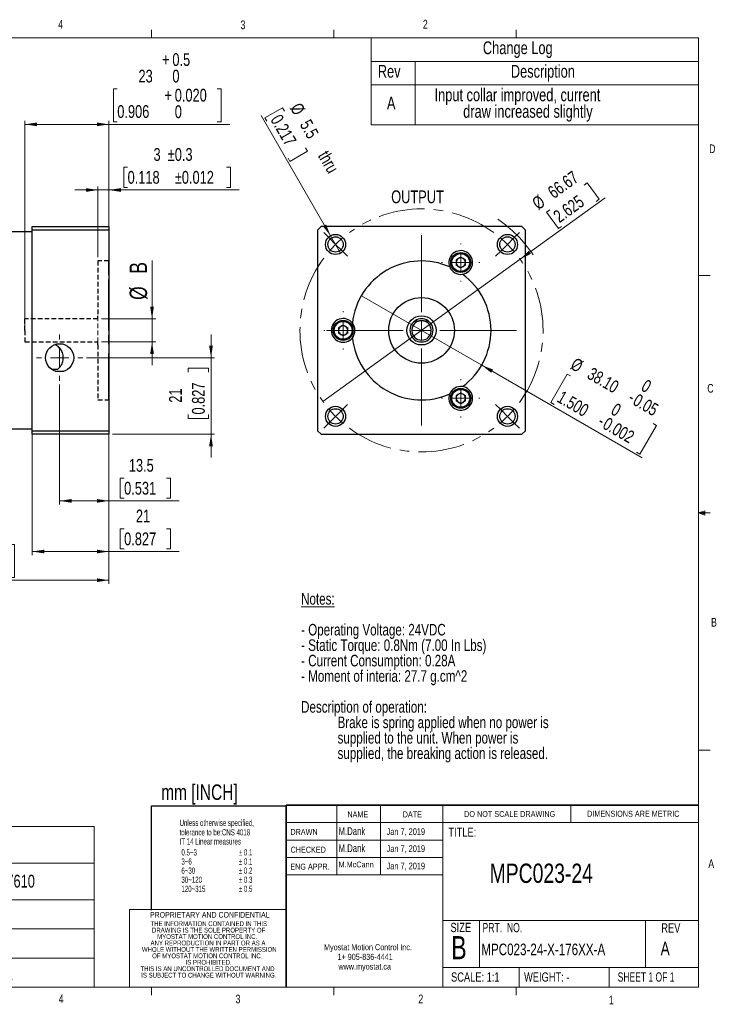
# Model space of a CAD drawing. Header units: millimetres. Extents: x 11 to 421, y 5 to 275.
# Tile 4 of 4: x 230 to 421, y 5 to 275. Entities that reach past the tile are written whole.
import ezdxf

# ---------------------------------------------------------------- set-up
doc = ezdxf.new("R2010")
doc.units = ezdxf.units.MM
doc.linetypes.add('CENTERX2', pattern=[20.32, 12.7, -2.54, 2.54, -2.54])
doc.linetypes.add('HIDDEN', pattern=[1.905, 1.27, -0.635])
doc.layers.add('FORMAT', color=7, linetype='Continuous')
doc.styles.add('SLDTEXTSTYLE0', font='TXT', dxfattribs={"width": 0.75})
doc.styles.add('SLDTEXTSTYLE1', font='TXT', dxfattribs={"width": 0.694444})
doc.styles.add('SLDTEXTSTYLE2', font='TXT', dxfattribs={"width": 0.6875})
doc.styles.add('SLDTEXTSTYLE3', font='TXT', dxfattribs={"width": 0.592105})
doc.dimstyles.new('SLDDIMSTYLE0', dxfattribs={"dimtxt": 3.5, "dimasz": 3.302, "dimexe": 0, "dimexo": 0.0625, "dimgap": 0.875, "dimtad": 1, "dimrnd": 1e-09, "dimzin": 12, "dimdsep": 46, "dimtxsty": 'SLDTEXTSTYLE0', "dimblk1": 'NONE', "dimsah": 1, "dimcen": 0, "dimadec": 0, "dimazin": 3, "dimtfac": 1, "dimtmove": 0, "dimatfit": 3, "dimldrblk": 'NONE', "dimfxl": 1, "dimfrac": 2, "dimtolj": 1, "dimtzin": 12, "dimarcsym": 0})
doc.dimstyles.new('SLDDIMSTYLE1', dxfattribs={"dimtxt": 3.5, "dimasz": 3.302, "dimexe": 0, "dimexo": 0.0625, "dimgap": 0.875, "dimtad": 1, "dimrnd": 1e-09, "dimzin": 4, "dimdsep": 46, "dimtxsty": 'SLDTEXTSTYLE0', "dimblk1": 'NONE', "dimsah": 1, "dimcen": 0, "dimadec": 0, "dimazin": 1, "dimtol": 1, "dimtm": 0.05, "dimtfac": 1, "dimtmove": 0, "dimatfit": 3, "dimldrblk": 'NONE', "dimfxl": 1, "dimfrac": 2, "dimtolj": 1, "dimtzin": 0, "dimarcsym": 0})
doc.dimstyles.new('SLDDIMSTYLE11', dxfattribs={"dimtxt": 3.5, "dimasz": 3.302, "dimexe": 0, "dimexo": 0.0625, "dimgap": 0.875, "dimtad": 1, "dimdec": 3, "dimrnd": 1e-09, "dimzin": 12, "dimdsep": 46, "dimtxsty": 'SLDTEXTSTYLE0', "dimsah": 1, "dimcen": 0.09, "dimadec": 0, "dimazin": 3, "dimtfac": 1, "dimtdec": 3, "dimtofl": 0, "dimtmove": 0, "dimatfit": 3, "dimfxl": 1, "dimfrac": 2, "dimtolj": 1, "dimtzin": 12, "dimarcsym": 0})
doc.dimstyles.new('SLDDIMSTYLE12', dxfattribs={"dimtxt": 3.5, "dimasz": 3.302, "dimexe": 0, "dimexo": 0.0625, "dimgap": 0.875, "dimtad": 1, "dimdec": 3, "dimrnd": 1e-09, "dimzin": 4, "dimdsep": 46, "dimtxsty": 'SLDTEXTSTYLE0', "dimsah": 1, "dimcen": 0.09, "dimadec": 0, "dimazin": 1, "dimtol": 1, "dimtp": 2, "dimtm": 1, "dimtfac": 1, "dimtdec": 3, "dimtofl": 0, "dimtmove": 0, "dimatfit": 3, "dimfxl": 1, "dimfrac": 2, "dimtolj": 1, "dimarcsym": 0})
doc.dimstyles.new('SLDDIMSTYLE13', dxfattribs={"dimtxt": 3.5, "dimasz": 3.302, "dimexe": 0, "dimexo": 0.0625, "dimgap": 0.875, "dimtad": 1, "dimdec": 1, "dimrnd": 1e-09, "dimzin": 12, "dimdsep": 46, "dimtxsty": 'SLDTEXTSTYLE0', "dimsah": 1, "dimcen": 0.09, "dimadec": 0, "dimazin": 3, "dimtfac": 1, "dimtofl": 0, "dimtmove": 0, "dimatfit": 3, "dimfxl": 1, "dimfrac": 2, "dimtolj": 1, "dimtzin": 12, "dimarcsym": 0})
doc.dimstyles.new('SLDDIMSTYLE14', dxfattribs={"dimtxt": 3.5, "dimasz": 3.302, "dimexe": 0, "dimexo": 0.0625, "dimgap": 0.875, "dimtad": 1, "dimdec": 3, "dimrnd": 1e-09, "dimzin": 12, "dimdsep": 46, "dimtxsty": 'SLDTEXTSTYLE0', "dimsah": 1, "dimcen": 0.09, "dimadec": 0, "dimazin": 3, "dimtfac": 1, "dimtdec": 3, "dimtmove": 0, "dimatfit": 0, "dimfxl": 1, "dimfrac": 2, "dimtolj": 1, "dimtzin": 12, "dimarcsym": 0})
doc.dimstyles.new('SLDDIMSTYLE2', dxfattribs={"dimtxt": 3.5, "dimasz": 3.302, "dimexe": 0, "dimexo": 0.0625, "dimgap": 0.875, "dimtad": 1, "dimdec": 1, "dimrnd": 1e-09, "dimzin": 12, "dimdsep": 46, "dimtxsty": 'SLDTEXTSTYLE0', "dimblk1": 'NONE', "dimsah": 1, "dimcen": 0, "dimadec": 0, "dimazin": 3, "dimtfac": 1, "dimtdec": 1, "dimtmove": 0, "dimatfit": 3, "dimldrblk": 'NONE', "dimfxl": 1, "dimfrac": 2, "dimtolj": 1, "dimtzin": 12, "dimarcsym": 0})
doc.dimstyles.new('SLDDIMSTYLE3', dxfattribs={"dimtxt": 4.7625, "dimasz": 3.302, "dimexe": 0, "dimexo": 0.0625, "dimgap": 1.190625, "dimtad": 1, "dimdec": 3, "dimrnd": 1e-09, "dimzin": 12, "dimdsep": 46, "dimtxsty": 'SLDTEXTSTYLE0', "dimsah": 1, "dimcen": 0.09, "dimadec": 0, "dimazin": 3, "dimtfac": 1, "dimtdec": 3, "dimtmove": 0, "dimatfit": 0, "dimfxl": 1, "dimfrac": 2, "dimtolj": 1, "dimtzin": 12, "dimarcsym": 0})
doc.dimstyles.new('SLDDIMSTYLE4', dxfattribs={"dimtxt": 3.5, "dimasz": 3.302, "dimexe": 0, "dimexo": 0.0625, "dimgap": 0.875, "dimtad": 1, "dimdec": 1, "dimrnd": 1e-09, "dimzin": 12, "dimdsep": 46, "dimtxsty": 'SLDTEXTSTYLE0', "dimsah": 1, "dimcen": 0.09, "dimadec": 0, "dimazin": 3, "dimtol": 1, "dimtp": 0.5, "dimtfac": 1, "dimtdec": 1, "dimtofl": 0, "dimtmove": 0, "dimatfit": 3, "dimfxl": 1, "dimfrac": 2, "dimtolj": 1, "dimtzin": 0, "dimarcsym": 0})
doc.dimstyles.new('SLDDIMSTYLE5', dxfattribs={"dimtxt": 3.5, "dimasz": 3.302, "dimexe": 0, "dimexo": 0.0625, "dimgap": 0.875, "dimtad": 1, "dimdec": 1, "dimrnd": 1e-09, "dimzin": 12, "dimdsep": 46, "dimtxsty": 'SLDTEXTSTYLE0', "dimsah": 1, "dimcen": 0.09, "dimadec": 0, "dimazin": 3, "dimtol": 1, "dimtp": 0.3, "dimtm": 0.3, "dimtfac": 1, "dimtdec": 1, "dimtmove": 0, "dimatfit": 0, "dimfxl": 1, "dimfrac": 2, "dimtolj": 1, "dimarcsym": 0})

# ---------------------------------------------------------------- blocks, each defined once
blk = doc.blocks.new('SW_NOTE_0')
at = {"color": 0, "linetype": 'Continuous', "lineweight": 0, "char_height": 3.175, "attachment_point": 1, "style": 'SLDTEXTSTYLE0'}
for s, insert in [('\\LNotes:', (0, 4.09)), ('- Operating Voltage: 24VDC', (0, -4.37)), ('- Static Torque: 0.8Nm (7.00 In Lbs)', (0, -8.61)), ('- Current Consumption: 0.28A', (0, -12.84)), ('- Moment of interia: 27.7 g.cm^ 2', (0, -17.07)), ('Description of operation:', (0, -25.54)), ('Brake is spring applied when no power is', (10, -29.77)), ('supplied to the unit. When power is', (10, -34.01)), ('supplied, the breaking action is released.', (10, -38.24))]:
    blk.add_mtext(s, dxfattribs=dict(at, insert=insert))
blk = doc.blocks.new('SW_NOTE_1')
at = {"color": 0, "linetype": 'Continuous', "lineweight": 0, "char_height": 1.651, "attachment_point": 2, "style": 'SLDTEXTSTYLE0'}
for s, insert in [('Myostat Motion Control Inc.', (15.3, 2.13)), ('1+ 905-836-4441', (14.52, -0.52)), ('www.myostat.ca', (14.4, -3.17))]:
    blk.add_mtext(s, dxfattribs=dict(at, insert=insert))
blk = doc.blocks.new('SW_NOTE_2')
at = {"color": 0, "linetype": 'Continuous', "lineweight": 0, "char_height": 1.3229, "attachment_point": 2, "style": 'SLDTEXTSTYLE0'}
for s, insert in [('THE INFORMATION CONTAINED IN THIS', (15.94, 1.71)), ('DRAWING IS THE SOLE PROPERTY OF', (15.9, -0.06)), ('MYOSTAT MOTION CONTROL INC.', (15.51, -1.82)), ('WHOLE WITHOUT THE WRITTEN PERMISSION', (16.08, -5.35)), ('ANY REPRODUCTION IN PART OR AS A', (15.73, -3.59)), ('OF MYOSTAT MOTION CONTROL INC.', (15.53, -7.11)), ('THIS IS AN UNCONTROLLED DOCUMENT AND', (15.59, -10.64)), ('IS PROHIBITED.', (15.9, -8.88)), ('IS SUBJECT TO CHANGE WITHOUT WARNING.', (15.95, -12.41))]:
    blk.add_mtext(s, dxfattribs=dict(at, insert=insert))
blk = doc.blocks.new('SW_TABLEANNOTATION_0')
at = {"color": 0, "linetype": 'Continuous', "lineweight": 0}
for p, q in [((0, 0), (0, -44.1)), ((234.38, 0), (0, 0)), ((17.62, 0), (17.62, -44.1)), ((234.38, -44.1), (234.38, 0)), ((0, -10.05), (234.38, -10.05)), ((71.81, -10.05), (71.81, -44.1)), ((126, -10.05), (126, -44.1)), ((180.19, -10.05), (180.19, -44.1)), ((0, -20.1), (234.38, -20.1)), ((0, -28.1), (234.38, -28.1)), ((0, -36.1), (234.38, -36.1)), ((0, -44.1), (234.38, -44.1))]:
    blk.add_line(p, q, dxfattribs=at)
at = {"color": 0, "linetype": 'Continuous', "lineweight": 0, "attachment_point": 1, "style": 'SLDTEXTSTYLE0'}
for s, insert, char_height in [('PART NUMBERS', (100.64, -2.17), 5.2917), ('DIM', (2.12, -12.22), 5.292), ('MPC023-24-6.35-17608', (19.51, -13.26), 3.5), ('MPC023-24-6.35-17610', (73.7, -13.26), 3.5), ('MPC023-24-8-17608', (131.12, -13.26), 3.5), ('MPC023-24-8-17610', (185.31, -13.26), 3.5), ('S', (7.04, -21.25), 5.29), ('6.35', (33.5, -21.46), 5.292), ('6.35', (87.69, -21.25), 5.292), ('8', (146.5, -21.25), 5.29), ('8', (200.69, -21.25), 5.29), ('-0.011', (47.97, -24.62), 2.117), ('-0.011', (102.16, -24.4), 2.117), ('-0.013', (151.71, -24.4), 2.117), ('-0.013', (205.9, -24.4), 2.117), ('D', (6.18, -29.25), 5.29), ('5.8', (31.44, -29.25), 5.292), ('%%p', (43.16, -29.25), 5.292), ('0.1', (48.21, -29.25), 5.292), ('5.8', (85.63, -29.25), 5.292), ('%%p', (97.35, -29.25), 5.292), ('0.1', (102.4, -29.25), 5.292), ('7', (148.07, -29.25), 5.29), ('7', (202.26, -29.25), 5.29), ('-0.1', (153.27, -32.4), 2.117), ('-0.1', (207.46, -32.4), 2.117), ('B', (6.78, -37.25), 5.29), ('6.35', (33.63, -37.46), 5.292), ('8', (92.38, -37.25), 5.29), ('6.35', (142.02, -37.25), 5.292), ('8', (200.76, -37.25), 5.29), ('+0.03', (98.24, -40.4), 2.117), ('+0.03', (156.99, -40.4), 2.117), ('+0.03', (206.62, -40.4), 2.117), ('+0.03', (48.61, -40.62), 2.117)]:
    blk.add_mtext(s, dxfattribs=dict(at, insert=insert, char_height=char_height))
blk = doc.blocks.new('SW_TABLEANNOTATION_1')
at = {"color": 0, "linetype": 'Continuous', "lineweight": 0}
for p, q in [((0, 0), (0, -23.89)), ((89.76, 0), (0, 0)), ((89.76, -23.89), (89.76, 0)), ((0, -6.46), (89.76, -6.46)), ((12.1, -6.46), (12.1, -23.89)), ((0, -12.91), (89.76, -12.91)), ((0, -23.89), (89.76, -23.89))]:
    blk.add_line(p, q, dxfattribs=at)
at = {"color": 0, "linetype": 'Continuous', "lineweight": 0, "char_height": 3.5, "attachment_point": 1, "style": 'SLDTEXTSTYLE0'}
for s, insert in [('Change Log', (30.64, -0.98)), ('Rev', (1.83, -7.43)), ('Description', (38.3, -7.43)), ('A', (4.33, -16.15)), ('Input collar improved, current', (17.38, -13.89)), ('draw increased slightly', (25.23, -18.42))]:
    blk.add_mtext(s, dxfattribs=dict(at, insert=insert))
blk = doc.blocks.new('_D')
at = {"color": 7, "linetype": 'Continuous', "lineweight": 18}
for p, q in [((384.6, 229.92), (385.46, 230.54)), ((385.46, 230.54), (388.71, 226.04)), ((367.05, 209.58), (390.39, 226.41)), ((388.71, 226.04), (387.85, 225.41)), ((375.16, 223.11), (374.29, 222.49)), ((374.29, 222.49), (377.54, 217.98)), ((377.54, 217.98), (378.41, 218.61)), ((367.05, 209.58), (312.97, 170.58))]:
    blk.add_line(p, q, dxfattribs=at)
blk.add_arc((340.01, 190.08), 36.97, 34.0795, 55.595, dxfattribs=at)
blk.add_solid([(367.05, 209.58), (370.02, 211.1), (369.43, 211.92)], dxfattribs=at)
at = {"color": 7, "linetype": 'Continuous', "lineweight": 18, "char_height": 3.5, "attachment_point": 1, "rotation": 35.7979, "style": 'SLDTEXTSTYLE0'}
for s, insert in [('66.67', (374.24, 228.89)), ('%%c', (369.96, 225.81)), ('2.625', (375.77, 222.27))]:
    blk.add_mtext(s, dxfattribs=dict(at, insert=insert))
blk = doc.blocks.new('_NONE')
blk = doc.blocks.new('_D_1')
at = {"color": 7, "linetype": 'Continuous', "lineweight": 18}
for p, q in [((356.51, 180.55), (323.51, 199.6)), ((356.51, 180.55), (400.53, 155.13)), ((379.95, 178.12), (375.43, 170.28)), ((380.87, 177.59), (379.95, 178.12)), ((375.43, 170.28), (376.35, 169.75)), ((404.42, 163.99), (399.89, 156.16)), ((403.49, 164.53), (404.42, 163.99)), ((399.89, 156.16), (398.97, 156.69))]:
    blk.add_line(p, q, dxfattribs=at)
blk.add_solid([(356.51, 180.55), (359.11, 178.46), (359.62, 179.34)], dxfattribs=at)
at = {"color": 7, "linetype": 'Continuous', "lineweight": 18, "char_height": 3.5, "attachment_point": 1, "rotation": 330, "style": 'SLDTEXTSTYLE0'}
for s, insert in [('%%c', (382.32, 182.78)), ('38.10', (386.89, 180.14)), ('0', (401.7, 176.82)), ('1.500', (378.63, 173.7)), ('-', (398.09, 173.68)), ('0.05', (399.43, 172.9)), ('0', (393.41, 170.33)), ('-', (389.8, 167.19)), ('0.002', (391.15, 166.41))]:
    blk.add_mtext(s, dxfattribs=dict(at, insert=insert))
blk = doc.blocks.new('_D_2')
at = {"color": 7, "linetype": 'Continuous', "lineweight": 18}
for p, q in [((301.87, 251.12), (297.06, 248.34)), ((302.4, 250.19), (301.87, 251.12)), ((315.06, 216.03), (296.04, 248.98)), ((297.06, 248.34), (297.59, 247.42)), ((308.76, 239.19), (303.94, 236.41)), ((308.22, 240.12), (308.76, 239.19)), ((303.94, 236.41), (303.41, 237.34)), ((315.06, 216.03), (317.81, 211.27))]:
    blk.add_line(p, q, dxfattribs=at)
blk.add_solid([(315.06, 216.03), (313.85, 219.14), (312.97, 218.64)], dxfattribs=at)
at = {"color": 7, "linetype": 'Continuous', "lineweight": 18, "char_height": 3.5, "attachment_point": 1, "rotation": 300, "style": 'SLDTEXTSTYLE0'}
for s, insert in [('%%c', (306.9, 252.85)), ('0.217', (301.5, 249.67)), ('5.5', (309.54, 248.28)), ('thru', (314.52, 239.77))]:
    blk.add_mtext(s, dxfattribs=dict(at, insert=insert))
blk = doc.blocks.new('SW_CENTERMARKSYMBOL_0')
at = {"color": 0, "linetype": 'Continuous', "lineweight": 0}
for p, q in [((0, 5), (0, 5.25)), ((-5, 0), (-5.25, 0)), ((0, 0), (-2.5, 0)), ((0, 0), (0, 2.5)), ((0, 0), (0, -2.5)), ((0, 0), (2.5, 0)), ((5, 0), (5.25, 0)), ((0, -5), (0, -5.25))]:
    blk.add_line(p, q, dxfattribs=at)
blk = doc.blocks.new('SW_CENTERMARKSYMBOL_1')
at = {"color": 0, "linetype": 'Continuous', "lineweight": 0}
for p, q in [((0, 5), (0, 11.5)), ((-5, 0), (-11.5, 0)), ((0, 0), (-2.5, 0)), ((0, 0), (0, 2.5)), ((0, 0), (0, -2.5)), ((0, 0), (2.5, 0)), ((5, 0), (11.5, 0)), ((0, -5), (0, -11.5))]:
    blk.add_line(p, q, dxfattribs=at)
blk = doc.blocks.new('SW_CENTERMARKSYMBOL_2')
at = {"color": 0, "linetype": 'Continuous', "lineweight": 0}
for p, q in [((0, 5), (0, 5.25)), ((-5, 0), (-5.25, 0)), ((0, 0), (-2.5, 0)), ((0, 0), (0, 2.5)), ((0, 0), (0, -2.5)), ((0, 0), (2.5, 0)), ((5, 0), (5.25, 0)), ((0, -5), (0, -5.25))]:
    blk.add_line(p, q, dxfattribs=at)
blk = doc.blocks.new('SW_CENTERMARKSYMBOL_3')
at = {"color": 0, "linetype": 'Continuous', "lineweight": 0}
for p, q in [((0, 5), (0, 5.25)), ((-5, 0), (-5.25, 0)), ((0, 0), (-2.5, 0)), ((0, 0), (0, 2.5)), ((0, 0), (0, -2.5)), ((0, 0), (2.5, 0)), ((5, 0), (5.25, 0)), ((0, -5), (0, -5.25))]:
    blk.add_line(p, q, dxfattribs=at)
blk = doc.blocks.new('SW_CENTERMARKSYMBOL_4')
at = {"color": 0, "linetype": 'Continuous', "lineweight": 0}
for p, q in [((-1.77, 48.91), (-3.25, 50.39)), ((0, 47.14), (-1.77, 48.91)), ((23.57, 28.57), (23.57, 49.64)), ((47.14, 47.14), (48.91, 48.91)), ((48.91, 48.91), (50.39, 50.39)), ((0, 47.14), (1.77, 45.37)), ((47.14, 47.14), (45.37, 45.37)), ((1.77, 45.37), (3.25, 43.89)), ((45.37, 45.37), (43.89, 43.89)), ((23.57, 23.57), (23.57, 26.07)), ((18.57, 23.57), (-2.5, 23.57)), ((23.57, 23.57), (21.07, 23.57)), ((23.57, 23.57), (23.57, 21.07)), ((23.57, 23.57), (26.07, 23.57)), ((28.57, 23.57), (49.64, 23.57)), ((23.57, 18.57), (23.57, -2.5)), ((1.77, 1.77), (3.25, 3.25)), ((45.37, 1.77), (43.89, 3.25)), ((0, 0), (-1.77, -1.77)), ((0, 0), (1.77, 1.77)), ((47.14, 0), (45.37, 1.77)), ((47.14, 0), (48.91, -1.77)), ((-1.77, -1.77), (-3.25, -3.25)), ((48.91, -1.77), (50.39, -3.25))]:
    blk.add_line(p, q, dxfattribs=at)
at = {"color": 0, "linetype": 'CENTERX2', "lineweight": 0}
for start, end in [(53.5944, 126.4056), (143.5944, 216.4056), (323.5944, 36.4056), (233.5944, 306.4056)]:
    blk.add_arc((23.57, 23.57), 33.33, start, end, dxfattribs=at)
at = {"color": 0, "linetype": 'Continuous', "lineweight": 0}
for start, end in [(130.7028, 135), (45, 49.2972), (135, 139.2972), (40.7028, 45), (220.7028, 225), (225, 229.2972), (310.7028, 315), (315, 319.2972)]:
    blk.add_arc((23.57, 23.57), 33.33, start, end, dxfattribs=at)
blk = doc.blocks.new('_D_3')
at = {"color": 7, "linetype": 'Continuous', "lineweight": 18}
for p, q in [((266.12, 193.25), (266.12, 209.29)), ((252.29, 193.25), (267.12, 193.25)), ((266.12, 186.9), (266.12, 193.25)), ((252.29, 186.9), (267.12, 186.9)), ((266.12, 186.9), (266.12, 180.55))]:
    blk.add_line(p, q, dxfattribs=at)
for points in [[(266.12, 193.25), (266.63, 196.56), (265.61, 196.56)], [(266.12, 186.9), (265.61, 183.6), (266.63, 183.6)]]:
    blk.add_solid(points, dxfattribs=at)
at = {"color": 7, "linetype": 'Continuous', "lineweight": 18, "attachment_point": 1, "rotation": 90, "style": 'SLDTEXTSTYLE0'}
for s, insert, char_height in [('B', (259.98, 205.64), 4.76), ('%%c', (259.98, 198.45), 4.763)]:
    blk.add_mtext(s, dxfattribs=dict(at, insert=insert, char_height=char_height))
blk = doc.blocks.new('_D_4')
at = {"color": 7, "linetype": 'Continuous', "lineweight": 18}
for p, q in [((256.59, 256.34), (255.52, 256.34)), ((255.52, 256.34), (255.52, 247.29)), ((283.99, 256.34), (285.05, 256.34)), ((285.05, 256.34), (285.05, 247.29)), ((231.29, 191.08), (231.29, 247.58)), ((231.29, 246.58), (254.29, 246.58)), ((254.29, 210.13), (254.29, 247.58)), ((254.29, 246.58), (287.41, 246.58)), ((255.52, 247.29), (256.59, 247.29)), ((285.05, 247.29), (283.99, 247.29))]:
    blk.add_line(p, q, dxfattribs=at)
for points in [[(231.29, 246.58), (234.59, 246.07), (234.59, 247.09)], [(254.29, 246.58), (250.99, 247.09), (250.99, 246.07)]]:
    blk.add_solid(points, dxfattribs=at)
at = {"color": 7, "linetype": 'Continuous', "lineweight": 18, "char_height": 3.5, "attachment_point": 1, "style": 'SLDTEXTSTYLE0'}
for s, insert in [('+', (268.87, 266.09)), ('0.5', (271.7, 266.09)), ('23', (262.41, 261.56)), ('0', (271.7, 261.56)), ('+', (269.52, 256.33)), ('0.020', (272.35, 256.33)), ('0.906', (256.59, 251.85)), ('0', (272.35, 251.8))]:
    blk.add_mtext(s, dxfattribs=dict(at, insert=insert))
blk = doc.blocks.new('_D_5')
at = {"color": 7, "linetype": 'Continuous', "lineweight": 18}
for p, q in [((259.42, 234.85), (258.35, 234.85)), ((258.35, 234.85), (258.35, 229.29)), ((286.55, 234.85), (287.61, 234.85)), ((287.61, 234.85), (287.61, 229.29)), ((251.29, 210.13), (251.29, 229.58)), ((254.29, 210.13), (254.29, 229.58)), ((251.29, 228.58), (244.94, 228.58)), ((251.29, 228.58), (254.29, 228.58)), ((254.29, 228.58), (289.97, 228.58)), ((258.35, 229.29), (259.42, 229.29)), ((287.61, 229.29), (286.55, 229.29))]:
    blk.add_line(p, q, dxfattribs=at)
for points in [[(251.29, 228.58), (247.99, 229.09), (247.99, 228.07)], [(254.29, 228.58), (257.59, 228.07), (257.59, 229.09)]]:
    blk.add_solid(points, dxfattribs=at)
at = {"color": 7, "linetype": 'Continuous', "lineweight": 18, "char_height": 3.5, "attachment_point": 1, "style": 'SLDTEXTSTYLE0'}
for s, insert in [('±0.3', (270.43, 240.07)), ('3', (266.53, 240.07)), ('0.118', (259.42, 233.8)), ('±0.012', (272.37, 233.8))]:
    blk.add_mtext(s, dxfattribs=dict(at, insert=insert))
blk = doc.blocks.new('_D_12')
at = {"color": 7, "linetype": 'Continuous', "lineweight": 18}
for p, q in [((233.29, 216.58), (233.29, 128.44)), ((254.29, 216.58), (254.29, 128.44)), ((258.47, 135.7), (257.4, 135.7)), ((257.4, 135.7), (257.4, 130.15)), ((270.11, 135.7), (271.17, 135.7)), ((271.17, 135.7), (271.17, 130.15)), ((257.4, 130.15), (258.47, 130.15)), ((271.17, 130.15), (270.11, 130.15)), ((233.29, 129.44), (254.29, 129.44)), ((254.29, 129.44), (273.53, 129.44))]:
    blk.add_line(p, q, dxfattribs=at)
for points in [[(233.29, 129.44), (236.59, 128.93), (236.59, 129.94)], [(254.29, 129.44), (250.99, 129.94), (250.99, 128.93)]]:
    blk.add_solid(points, dxfattribs=at)
at = {"color": 7, "linetype": 'Continuous', "lineweight": 18, "char_height": 3.5, "attachment_point": 1, "style": 'SLDTEXTSTYLE0'}
for s, insert in [('21', (261.7, 140.93)), ('0.827', (258.47, 134.66))]:
    blk.add_mtext(s, dxfattribs=dict(at, insert=insert))
blk = doc.blocks.new('_D_13')
at = {"color": 7, "linetype": 'Continuous', "lineweight": 18}
for p, q in [((192.79, 160.58), (192.79, 120.58)), ((254.29, 160.58), (254.29, 120.58)), ((199.93, 131.34), (198.87, 131.34)), ((198.87, 131.34), (198.87, 122.29)), ((227.33, 131.34), (228.4, 131.34)), ((228.4, 131.34), (228.4, 122.29)), ((192.79, 121.58), (254.29, 121.58)), ((198.87, 122.29), (199.93, 122.29)), ((228.4, 122.29), (227.33, 122.29))]:
    blk.add_line(p, q, dxfattribs=at)
for points in [[(192.79, 121.58), (196.09, 121.07), (196.09, 122.09)], [(254.29, 121.58), (250.99, 122.09), (250.99, 121.07)]]:
    blk.add_solid(points, dxfattribs=at)
at = {"color": 7, "linetype": 'Continuous', "lineweight": 18, "char_height": 3.5, "attachment_point": 1, "style": 'SLDTEXTSTYLE0'}
for s, insert in [('+', (218.68, 141.09)), ('2', (221.51, 141.09)), ('61.500', (203.16, 136.56)), ('1', (221.51, 136.56)), ('-', (219.32, 136.56)), ('+', (212.86, 131.33)), ('0.079', (215.69, 131.33)), ('2.421', (199.93, 126.85)), ('-', (213.5, 126.8)), ('0.039', (215.69, 126.8))]:
    blk.add_mtext(s, dxfattribs=dict(at, insert=insert))
blk = doc.blocks.new('_D_14')
at = {"color": 7, "linetype": 'Continuous', "lineweight": 18}
for p, q in [((240.79, 175.23), (240.79, 142.33)), ((254.29, 160.58), (254.29, 142.33)), ((258.47, 149.6), (257.4, 149.6)), ((257.4, 149.6), (257.4, 144.04)), ((270.11, 149.6), (271.17, 149.6)), ((271.17, 149.6), (271.17, 144.04)), ((240.79, 143.33), (254.29, 143.33)), ((254.29, 143.33), (273.53, 143.33)), ((257.4, 144.04), (258.47, 144.04)), ((271.17, 144.04), (270.11, 144.04))]:
    blk.add_line(p, q, dxfattribs=at)
for points in [[(240.79, 143.33), (244.09, 142.82), (244.09, 143.84)], [(254.29, 143.33), (250.99, 143.84), (250.99, 142.82)]]:
    blk.add_solid(points, dxfattribs=at)
at = {"color": 7, "linetype": 'Continuous', "lineweight": 18, "char_height": 3.5, "attachment_point": 1, "style": 'SLDTEXTSTYLE0'}
for s, insert in [('13.5', (259.76, 154.82)), ('0.531', (258.47, 148.55))]:
    blk.add_mtext(s, dxfattribs=dict(at, insert=insert))
blk = doc.blocks.new('_D_15')
at = {"color": 7, "linetype": 'Continuous', "lineweight": 18}
for p, q in [((282.29, 182.58), (282.29, 188.93)), ((248.14, 182.58), (283.29, 182.58)), ((282.29, 182.58), (282.29, 161.58)), ((276.02, 178.65), (276.02, 179.71)), ((276.02, 179.71), (281.58, 179.71)), ((281.58, 179.71), (281.58, 178.65)), ((276.02, 167.01), (276.02, 165.94)), ((276.02, 165.94), (281.58, 165.94)), ((281.58, 165.94), (281.58, 167.01)), ((255.29, 161.58), (283.29, 161.58)), ((282.29, 161.58), (282.29, 155.23))]:
    blk.add_line(p, q, dxfattribs=at)
for points in [[(282.29, 182.58), (282.8, 185.88), (281.78, 185.88)], [(282.29, 161.58), (281.78, 158.28), (282.8, 158.28)]]:
    blk.add_solid(points, dxfattribs=at)
at = {"color": 7, "linetype": 'Continuous', "lineweight": 18, "char_height": 3.5, "attachment_point": 1, "rotation": 90, "style": 'SLDTEXTSTYLE0'}
for s, insert in [('0.827', (277.07, 167.01)), ('21', (270.8, 170.24))]:
    blk.add_mtext(s, dxfattribs=dict(at, insert=insert))
blk = doc.blocks.new('SW_CENTERMARKSYMBOL_5')
at = {"color": 0, "linetype": 'Continuous', "lineweight": 0}
for p, q in [((0, 5), (0, 6.35)), ((-5, 0), (-6.35, 0)), ((0, 0), (-2.5, 0)), ((0, 0), (0, 2.5)), ((0, 0), (0, -2.5)), ((0, 0), (2.5, 0)), ((5, 0), (6.35, 0)), ((0, -5), (0, -6.35))]:
    blk.add_line(p, q, dxfattribs=at)

msp = doc.modelspace()

# ---------------------------------------------------------------- linework, layer by layer
at = {"color": 7, "linetype": 'Continuous', "lineweight": 18}
for p, q in [((15.9068, 270.3087), (415.9568, 270.3087)), ((265.9317, 270.3087), (265.9317, 272.4626)), ((315.9379, 270.3087), (315.9379, 272.4626)), ((365.9442, 270.3087), (365.9442, 272.4626)), ((415.9568, 9.9587), (415.9568, 270.3087)), ((415.9568, 205.1124), (419.1318, 205.1124)), ((415.9568, 140.0249), (417.6632, 140.6348)), ((417.6632, 140.6348), (417.6632, 139.4514)), ((415.9568, 140.0249), (417.6632, 140.2545)), ((415.9568, 140.0249), (419.1318, 140.0249)), ((415.9568, 140.0249), (417.6632, 139.4514)), ((415.9568, 140.0249), (417.6632, 139.7631)), ((415.9568, 74.9374), (419.1318, 74.9374)), ((316.8169, 59.8531), (316.8169, 40.8031)), ((328.7175, 59.8531), (328.7175, 40.8031)), ((345.8853, 59.8531), (345.8853, 9.9587)), ((380.921, 55.0906), (380.921, 59.8531)), ((302.9194, 55.0906), (415.9568, 55.0906)), ((302.9194, 50.3281), (345.8853, 50.3281)), ((302.9194, 45.5656), (345.8853, 45.5656)), ((345.8853, 40.8031), (302.9194, 40.8031)), ((259.9535, 31.2781), (259.9535, 9.9587)), ((302.9194, 31.2781), (259.9535, 31.2781)), ((345.8853, 28.2432), (415.9568, 28.2432)), ((355.9321, 28.2432), (355.9321, 15.366)), ((401.4296, 28.2432), (401.4296, 15.366)), ((345.8853, 15.366), (415.9568, 15.366)), ((366.793, 15.366), (366.793, 9.9587)), ((391.4795, 15.366), (391.4795, 9.9587)), ((415.9568, 9.9587), (15.9068, 9.9587)), ((265.9317, 9.9587), (265.9317, 7.8048)), ((315.9379, 9.9587), (315.9379, 7.8048)), ((365.9442, 9.9587), (365.9442, 7.8048))]:
    msp.add_line(p, q, dxfattribs=at)
at = {"color": 7, "linetype": 'Continuous', "lineweight": 25}
for p, q in [((233.2883, 217.0781), (200.3883, 217.0781)), ((233.2883, 217.5781), (233.2883, 218.5781)), ((233.2883, 218.5781), (254.2883, 218.5781)), ((233.2883, 162.5781), (233.2883, 217.5781)), ((254.2883, 217.5781), (233.2883, 217.5781)), ((254.2883, 218.5781), (254.2883, 217.5781)), ((254.2883, 217.5781), (254.2883, 162.5781)), ((312.5091, 218.5781), (311.5091, 217.5781)), ((311.5091, 217.5781), (311.5091, 162.5781)), ((367.5091, 218.5781), (312.5091, 218.5781)), ((368.5091, 217.5781), (367.5091, 218.5781)), ((368.5091, 162.5781), (368.5091, 217.5781)), ((350.7591, 210.1756), (349.4791, 209.4366)), ((349.4791, 209.4366), (349.4791, 207.9586)), ((350.7591, 207.2196), (349.4791, 207.9586)), ((350.7591, 210.1756), (352.0391, 209.4366)), ((352.0391, 207.9586), (350.7591, 207.2196)), ((352.0391, 207.9586), (352.0391, 209.4366)), ((340.5239, 192.7031), (339.4943, 192.7031)), ((318.5091, 191.5561), (317.2291, 190.8171)), ((317.2291, 190.8171), (317.2291, 189.339)), ((318.5091, 188.6), (317.2291, 189.339)), ((318.5091, 191.5561), (319.7891, 190.8171)), ((319.7891, 189.339), (318.5091, 188.6)), ((319.7891, 189.339), (319.7891, 190.8171)), ((238.5593, 179.439), (240.2675, 179.439)), ((239.5794, 178.9228), (241.9972, 178.9228)), ((350.7591, 172.9365), (349.4791, 172.1975)), ((350.7591, 172.9365), (352.0391, 172.1975)), ((349.4791, 172.1975), (349.4791, 170.7195)), ((350.7591, 169.9805), (349.4791, 170.7195)), ((352.0391, 170.7195), (350.7591, 169.9805)), ((352.0391, 170.7195), (352.0391, 172.1975)), ((200.3883, 163.0781), (233.2883, 163.0781)), ((233.2883, 162.5781), (254.2883, 162.5781)), ((233.2883, 161.5781), (233.2883, 162.5781)), ((254.2883, 162.5781), (254.2883, 161.5781)), ((311.5091, 162.5781), (312.5091, 161.5781)), ((367.5091, 161.5781), (368.5091, 162.5781)), ((254.2883, 161.5781), (233.2883, 161.5781)), ((312.5091, 161.5781), (367.5091, 161.5781))]:
    msp.add_line(p, q, dxfattribs=at)
at = {"color": 7, "linetype": 'HIDDEN', "lineweight": 18}
msp.add_line((251.2883, 186.9031), (251.2883, 193.2531), dxfattribs=at)
at = {"color": 7, "linetype": 'Continuous', "lineweight": 35}
for q in [(415.9568, 59.8531), (302.9194, 9.9587)]:
    msp.add_line((302.9194, 59.8531), q, dxfattribs=at)
at = {"color": 7, "linetype": 'Continuous', "lineweight": 25}
for centre, radius in [((316.4389, 213.6483), 2.75), ((363.5793, 213.6483), 2.75), ((316.4389, 213.6483), 2.1), ((363.5793, 213.6483), 2.1), ((350.7591, 208.6976), 2.75), ((350.7591, 208.6976), 2.45), ((340.0091, 190.0781), 9), ((318.5091, 190.0781), 2.75), ((318.5091, 190.0781), 2.45), ((340.0091, 190.0781), 4), ((240.7883, 182.5781), 3.85), ((350.7591, 171.4585), 2.75), ((350.7591, 171.4585), 2.45), ((316.4389, 166.5078), 2.75), ((316.4389, 166.5078), 2.1), ((363.5793, 166.5078), 2.75), ((363.5793, 166.5078), 2.1)]:
    msp.add_circle(centre, radius, dxfattribs=at)
for centre, radius, start, end in [((350.7591, 208.6976), 3.25, 278.142617, 201.857383), ((340.0091, 190.0781), 19.05, 66.048393, 173.951607), ((350.7591, 208.6976), 1.28, 120, 180), ((350.7591, 208.6976), 1.28, 180, 240), ((350.7591, 208.6976), 1.28, 60, 120), ((350.7591, 208.6976), 1.28, 0, 60), ((350.7591, 208.6976), 1.28, 300, 0), ((350.7591, 208.6976), 3.25, 201.857383, 278.142617), ((350.7591, 208.6976), 1.28, 240, 300), ((340.0091, 190.0781), 19.05, 306.048393, 53.951607), ((318.5091, 190.0781), 3.25, 38.142617, 321.857383), ((318.5091, 190.0781), 3.25, 321.857383, 38.142617), ((340.0091, 190.0781), 3.175, 124.231477, 55.768523), ((340.0091, 190.0781), 2.675, 101.095313, 78.904687), ((340.0091, 190.0781), 3.175, 55.768523, 124.231477), ((318.5091, 190.0781), 1.28, 120, 180), ((318.5091, 190.0781), 1.28, 180, 240), ((318.5091, 190.0781), 1.28, 60, 120), ((318.5091, 190.0781), 1.28, 0, 60), ((318.5091, 190.0781), 1.28, 300, 0), ((318.5091, 190.0781), 1.28, 240, 300), ((340.0091, 190.0781), 19.05, 186.048393, 293.951607), ((350.7591, 171.4585), 3.25, 158.142617, 81.857383), ((350.7591, 171.4585), 3.25, 81.857383, 158.142617), ((350.7591, 171.4585), 1.28, 120, 180), ((350.7591, 171.4585), 1.28, 180, 240), ((350.7591, 171.4585), 1.28, 60, 120), ((350.7591, 171.4585), 1.28, 240, 300), ((350.7591, 171.4585), 1.28, 0, 60), ((350.7591, 171.4585), 1.28, 300, 0)]:
    msp.add_arc(centre, radius, start, end, dxfattribs=at)
for points in [[(338.2231, 192.7031), (338.6237, 192.7031), (339.0395, 192.7031), (339.4943, 192.7031)], [(340.5239, 192.7031), (340.9775, 192.7031), (341.3949, 192.7031), (341.7952, 192.7031)]]:
    msp.add_open_spline(points, degree=3, dxfattribs=at)
msp.add_open_spline([(240.2675, 179.439), (240.3908, 179.5433), (240.6375, 179.752), (240.9936, 180.1639), (241.3137, 180.6551), (241.5743, 181.2331), (241.7505, 181.8939), (241.8091, 182.5871), (241.7434, 183.2947), (241.5696, 183.9394), (241.2896, 184.5463), (240.9292, 185.0854), (240.4619, 185.5758), (239.9846, 185.9482), (239.6409, 186.1134), (239.5118, 186.1754)], degree=3, knots=[0, 0, 0, 0, 0.09036497, 0.18071465, 0.27399639, 0.36722779, 0.45870619, 0.55200266, 0.627889, 0.70575834, 0.76854927, 0.83307446, 0.89592004, 0.96091049, 1, 1, 1, 1], dxfattribs=at)
at = {"layer": 'FORMAT', "linetype": 'HIDDEN'}
for p, q in [((254.2883, 209.1281), (251.2883, 209.1281)), ((251.2883, 209.1281), (251.2883, 194.0781)), ((231.2883, 190.0781), (231.2883, 193.2531)), ((251.2883, 193.2531), (231.2883, 193.2531)), ((231.2883, 190.0781), (231.2883, 186.9031)), ((231.2883, 186.9031), (251.2883, 186.9031)), ((251.2883, 186.0781), (251.2883, 171.0281)), ((251.2883, 171.0281), (254.2883, 171.0281))]:
    msp.add_line(p, q, dxfattribs=at)
at = {"layer": 'FORMAT', "linetype": 'CENTERX2'}
for p, q in [((254.2883, 171.0281), (254.2883, 209.1281)), ((254.2883, 190.0781), (254.2883, 209.1281)), ((254.2883, 171.0281), (254.2883, 209.1281)), ((251.2883, 193.2531), (251.2883, 194.0781)), ((251.2883, 186.0781), (251.2883, 186.9031))]:
    msp.add_line(p, q, dxfattribs=at)
at = {"layer": 'FORMAT'}
for p, q in [((265.9386, 31.1238), (265.9386, 59.6988)), ((265.9386, 59.6988), (302.9263, 59.6988))]:
    msp.add_line(p, q, dxfattribs=at)

# ---------------------------------------------------------------- block references
at = {"color": 7, "linetype": 'Continuous', "lineweight": 0}
for name, p in [('SW_TABLEANNOTATION_1', (326.1979, 270.3087)), ('SW_CENTERMARKSYMBOL_4', (316.4389, 166.5078)), ('SW_CENTERMARKSYMBOL_3', (350.7591, 208.6976)), ('SW_CENTERMARKSYMBOL_1', (340.0091, 190.0781)), ('SW_CENTERMARKSYMBOL_0', (318.5091, 190.0781)), ('SW_CENTERMARKSYMBOL_5', (240.7883, 182.5781)), ('SW_CENTERMARKSYMBOL_2', (350.7591, 171.4585)), ('SW_NOTE_0', (306.9914, 113.9579)), ('SW_TABLEANNOTATION_0', (15.9068, 54.0614)), ('SW_NOTE_2', (265.7338, 26.3365)), ('SW_NOTE_1', (310.0239, 19.6351))]:
    msp.add_blockref(name, p, dxfattribs=at)

# ---------------------------------------------------------------- texts
for s, insert, char_height, attachment_point, style in [('4', (240.3932, 275.2257), 2.3813, 1, 'SLDTEXTSTYLE0'), ('3', (290.3913, 275.0699), 2.3813, 1, 'SLDTEXTSTYLE0'), ('2', (340.3853, 275.2395), 2.3813, 1, 'SLDTEXTSTYLE0'), ('D', (418.8794, 241.0714), 2.3813, 1, 'SLDTEXTSTYLE0'), ('OUTPUT', (331.6948, 228.4632), 3.5, 1, 'SLDTEXTSTYLE0'), ('C', (418.368, 175.389), 2.3813, 1, 'SLDTEXTSTYLE0'), ('B', (419.3916, 111.2288), 2.3813, 1, 'SLDTEXTSTYLE0'), ('mm [INCH]', (268.6246, 65.5689), 4.23333, 1, 'SLDTEXTSTYLE0'), ('NAME', (319.6806, 58.1816), 1.651, 1, 'SLDTEXTSTYLE0'), ('DATE', (334.8453, 58.1816), 1.651, 1, 'SLDTEXTSTYLE0'), ('DO NOT SCALE DRAWING', (364.1739, 58.2586), 1.5875, 2, 'SLDTEXTSTYLE0'), ('DIMENSIONS ARE METRIC', (385.4163, 58.3493), 1.651, 1, 'SLDTEXTSTYLE0'), ('Unless otherwise specified,', (273.6707, 55.8848), 1.7, 1, 'SLDTEXTSTYLE3'), ('tolerance to be:CNS 4018', (273.6707, 53.2863), 1.7, 1, 'SLDTEXTSTYLE3'), ('DRAWN', (304.0533, 53.3814), 1.651, 1, 'SLDTEXTSTYLE0'), ('M.Dank', (317.2641, 53.8171), 2.11667, 1, 'SLDTEXTSTYLE0'), ('Jan 7, 2019', (330.4229, 53.5539), 1.852083, 1, 'SLDTEXTSTYLE0'), ('TITLE:', (347.3752, 53.7549), 2.54, 1, 'SLDTEXTSTYLE0'), ('IT 14 Linear measures', (273.6707, 50.7863), 1.7, 1, 'SLDTEXTSTYLE3'), ('M.Dank', (317.2641, 49.1478), 2.11667, 1, 'SLDTEXTSTYLE0'), ('Jan 7, 2019', (330.4229, 48.8846), 1.852083, 1, 'SLDTEXTSTYLE0'), ('0.5~3', (274.1707, 47.7863), 1.7, 1, 'SLDTEXTSTYLE3'), ('± 0.1', (289.9207, 47.7863), 1.7, 1, 'SLDTEXTSTYLE3'), ('CHECKED', (304.1075, 48.4955), 1.651, 1, 'SLDTEXTSTYLE0'), ('3~6', (274.1707, 45.2863), 1.7, 1, 'SLDTEXTSTYLE3'), ('± 0.1', (289.9207, 45.2863), 1.7, 1, 'SLDTEXTSTYLE3'), ('ENG APPR.', (304.034, 43.8595), 1.651, 1, 'SLDTEXTSTYLE0'), ('M.McCann', (317.2641, 44.4143), 1.5875, 1, 'SLDTEXTSTYLE0'), ('Jan 7, 2019', (330.4229, 44.1278), 1.852083, 1, 'SLDTEXTSTYLE0'), ('MPC023-24', (358.68, 43.8563), 5.29167, 1, 'SLDTEXTSTYLE0'), ('A', (418.6449, 45.0247), 2.3813, 1, 'SLDTEXTSTYLE0'), ('6~30', (274.1707, 42.7863), 1.7, 1, 'SLDTEXTSTYLE3'), ('± 0.2', (289.9207, 42.7863), 1.7, 1, 'SLDTEXTSTYLE3'), ('30~120', (274.1707, 40.2863), 1.7, 1, 'SLDTEXTSTYLE3'), ('120~315', (274.1707, 37.7863), 1.7, 1, 'SLDTEXTSTYLE3'), ('± 0.3', (289.9207, 40.2863), 1.7, 1, 'SLDTEXTSTYLE3'), ('± 0.5', (289.9207, 37.7863), 1.7, 1, 'SLDTEXTSTYLE3'), ('PROPRIETARY AND CONFIDENTIAL', (265.5535, 30.5788), 1.524, 1, 'SLDTEXTSTYLE0'), ('SIZE', (347.9364, 27.6167), 2.54, 1, 'SLDTEXTSTYLE0'), ('PRT.  NO.', (356.7375, 27.5812), 2.54, 1, 'SLDTEXTSTYLE1'), ('REV', (405.7417, 27.4819), 2.54, 1, 'SLDTEXTSTYLE0'), ('B', (348.1368, 23.983), 6.35, 1, 'SLDTEXTSTYLE0'), ('MPC023-24-X-176XX-A', (356.3986, 21.9191), 3.175, 1, 'SLDTEXTSTYLE0'), ('A', (405.5772, 22.4454), 3.7042, 1, 'SLDTEXTSTYLE0'), ('SCALE: 1:1', (348.1054, 14.0233), 2.54, 1, 'SLDTEXTSTYLE0'), ('WEIGHT: -', (368.1188, 14.0233), 2.54, 1, 'SLDTEXTSTYLE0'), ('SHEET 1 OF 1', (393.7877, 14.0316), 2.54, 1, 'SLDTEXTSTYLE2'), ('4', (240.5412, 7.9686), 2.3813, 1, 'SLDTEXTSTYLE0'), ('3', (289.0208, 7.9151), 2.3813, 1, 'SLDTEXTSTYLE0'), ('2', (339.1483, 7.936), 2.3813, 1, 'SLDTEXTSTYLE0'), ('1', (391.3712, 7.6548), 2.3813, 1, 'SLDTEXTSTYLE0')]:
    msp.add_mtext(s, dxfattribs=dict(at, insert=insert, char_height=char_height, attachment_point=attachment_point, style=style))

# ---------------------------------------------------------------- dimensions: what is measured, and where the dimension line sits
at = {"color": 7, "linetype": 'Continuous', "lineweight": 18}
for base, p1, p2, dimstyle, picture, middle in [((254.2883, 246.5781), (231.2883, 190.0781), (254.2883, 209.1281), 'SLDDIMSTYLE4', '_D_4', (270.2883, 246.5781)), ((254.2883, 228.5781), (251.2883, 209.1281), (254.2883, 209.1281), 'SLDDIMSTYLE5', '_D_5', (272.9812, 228.5781)), ((254.2883, 129.4363), (233.2883, 217.5781), (254.2883, 217.5781), 'SLDDIMSTYLE11', '_D_12', (264.2883, 129.4363)), ((254.2883, 143.3294), (240.7883, 176.2281), (254.2883, 161.5781), 'SLDDIMSTYLE13', '_D_14', (264.2883, 143.3294)), ((254.2883, 121.5781), (192.7883, 161.5781), (254.2883, 161.5781), 'SLDDIMSTYLE12', '_D_13', (213.6309, 121.5781))]:
    dim = msp.add_linear_dim(base=base, p1=p1, p2=p2, dimstyle=dimstyle, dxfattribs=at)
    dim.commit()
    dim.dimension.update_dxf_attribs({"geometry": picture, "text_midpoint": middle, "dimtype": 160})
dim = msp.add_diameter_dim_2p(p1=(317.8139, 211.2667), p2=(315.0639, 216.0298), text='<> thru', dimstyle='SLDDIMSTYLE2', dxfattribs=at)
dim.commit()
dim.dimension.update_dxf_attribs({"geometry": '_D_2', "text_midpoint": (302.1699, 238.363), "dimtype": 163})
for p1, p2, dimstyle, picture, middle in [((312.9729, 170.5805), (367.0453, 209.5756), 'SLDDIMSTYLE0', '_D', (383.7721, 221.6384)), ((323.5113, 199.6031), (356.5069, 180.5531), 'SLDDIMSTYLE1', '_D_1', (388.1035, 162.3108))]:
    dim = msp.add_diameter_dim_2p(p1=p1, p2=p2, dimstyle=dimstyle, dxfattribs=at)
    dim.commit()
    dim.dimension.update_dxf_attribs({"geometry": picture, "text_midpoint": middle, "dimtype": 163})
dim = msp.add_linear_dim(base=(266.1194, 193.2531), p1=(251.2883, 186.9031), p2=(251.2883, 193.2531), angle=90, text='%%cB', dimstyle='SLDDIMSTYLE3', dxfattribs=at)
dim.commit()
dim.dimension.update_dxf_attribs({"geometry": '_D_3', "text_midpoint": (266.1194, 203.8732), "dimtype": 160})
dim = msp.add_linear_dim(base=(282.2883, 161.5781), p1=(247.1383, 182.5781), p2=(254.2883, 161.5781), angle=90, dimstyle='SLDDIMSTYLE14', dxfattribs=at)
dim.commit()
dim.dimension.update_dxf_attribs({"geometry": '_D_15', "text_midpoint": (282.2883, 172.8294), "dimtype": 160})

doc.saveas('drawing.dxf')
